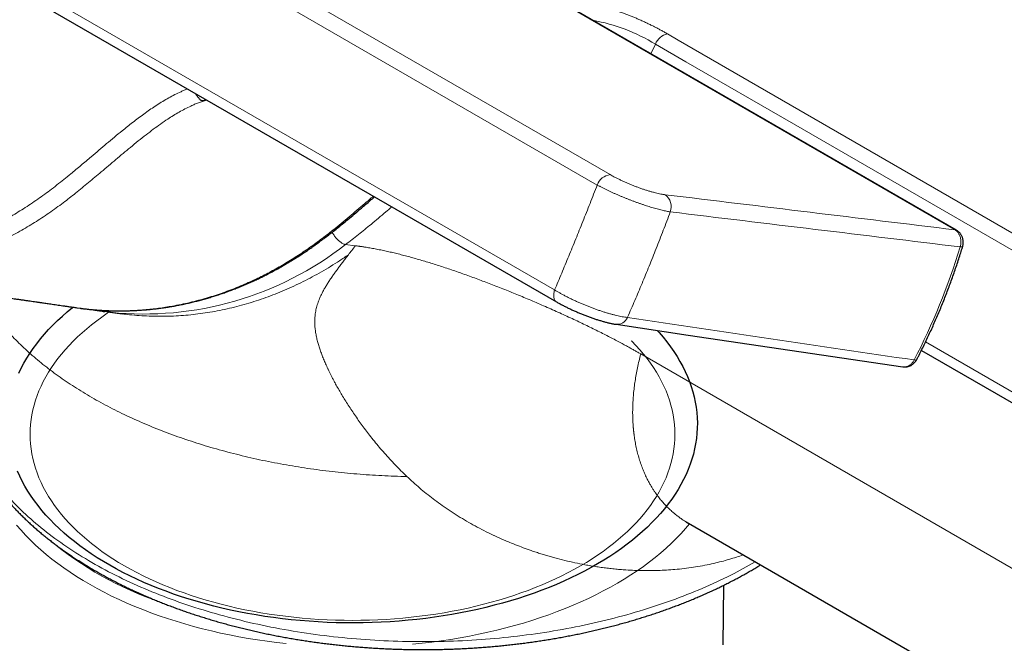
# Model space of a CAD drawing. Header units: millimetres. Extents: x 8 to 735, y 12 to 450.
# Tile 32 of 71: x 594 to 646, y 126 to 159. Entities that reach past the tile are written whole.
import ezdxf

# ---------------------------------------------------------------- set-up
doc = ezdxf.new("R2010")
doc.units = ezdxf.units.MM

msp = doc.modelspace()

# ---------------------------------------------------------------- linework, layer by layer
at = {"color": 252, "linetype": 'Continuous', "lineweight": 0}
for p, q in [((569.877, 183.041), (625.359, 151.012)), ((569.183, 182.487), (624.665, 150.458)), ((566.908, 176.888), (622.39, 144.859)), ((643.754, 148.07), (623.011, 160.045)), ((627.77, 157.976), (627.524, 157.461)), ((611.751, 147.22), (611.237, 147.287)), ((662.833, 120.749), (626.988, 141.441))]:
    msp.add_line(p, q, dxfattribs=at)
at = {"color": 7, "linetype": 'Continuous', "lineweight": 30}
for p, q in [((567.01, 176.251), (622.494, 144.221)), ((643.836, 148.044), (623.092, 160.019)), ((603.825, 154.998), (603.802, 154.992)), ((596.892, 143.909), (597.063, 143.886)), ((598.532, 143.685), (599.304, 143.584)), ((641.968, 141.636), (668.563, 126.283)), ((629.531, 132.407), (678.668, 104.041)), ((631.383, 125.914), (631.417, 129.101))]:
    msp.add_line(p, q, dxfattribs=at)
at = {"color": 252, "linetype": 'Continuous', "lineweight": 0, "flags": 128}
for points in [[(628.411, 158.526), (628.986, 158.194), (642.203, 150.564), (655.42, 142.934), (671.028, 133.924), (674.93, 131.671)], [(627.77, 157.976), (629.392, 157.04), (635.133, 153.726), (666.458, 135.642), (674.289, 131.122)], [(644.035, 147.159), (644.065, 147.156), (644.092, 147.153), (644.115, 147.153), (644.133, 147.154), (644.148, 147.156), (644.158, 147.159), (644.164, 147.164), (644.166, 147.167)], [(622.39, 144.859), (622.373, 144.803), (622.36, 144.748), (622.349, 144.694), (622.342, 144.641), (622.339, 144.59), (622.339, 144.54), (622.342, 144.493), (622.349, 144.448), (622.359, 144.405), (622.373, 144.366), (622.39, 144.33), (622.41, 144.298), (622.433, 144.269), (622.459, 144.245), (622.488, 144.224), (622.494, 144.221)], [(598.611, 143.674), (598.516, 143.611), (598.228, 143.411), (597.949, 143.206), (597.68, 142.998), (597.42, 142.786), (597.169, 142.569), (596.929, 142.349), (596.699, 142.126), (596.479, 141.899), (596.269, 141.669), (596.07, 141.436), (595.881, 141.199), (595.703, 140.96), (595.536, 140.719), (595.38, 140.475), (595.235, 140.229), (595.102, 139.98), (594.98, 139.73), (594.869, 139.478), (594.769, 139.224), (594.681, 138.969), (594.605, 138.713), (594.54, 138.455), (594.487, 138.197), (594.446, 137.938), (594.417, 137.679), (594.399, 137.419), (594.393, 137.159), (594.399, 136.899), (594.417, 136.639), (594.446, 136.379), (594.487, 136.12), (594.54, 135.862), (594.605, 135.605), (594.681, 135.348), (594.769, 135.093), (594.869, 134.84), (594.98, 134.588), (595.102, 134.337), (595.235, 134.089), (595.38, 133.843), (595.536, 133.599), (595.703, 133.357), (595.881, 133.118), (596.07, 132.882), (596.269, 132.649), (596.479, 132.418), (596.699, 132.192), (596.929, 131.968), (597.169, 131.748), (597.42, 131.532), (597.68, 131.319), (597.949, 131.111), (598.228, 130.907), (598.516, 130.707), (598.813, 130.511), (599.119, 130.32), (599.433, 130.134)], [(599.433, 130.134), (599.756, 129.953), (600.087, 129.776), (600.426, 129.605), (600.772, 129.438), (601.126, 129.277), (601.487, 129.122), (601.855, 128.972), (602.229, 128.827), (602.61, 128.688), (602.997, 128.555), (603.391, 128.428), (603.789, 128.307), (604.193, 128.192), (604.602, 128.083), (605.016, 127.981), (605.435, 127.884), (605.857, 127.794), (606.284, 127.711), (606.714, 127.634), (607.148, 127.563), (607.584, 127.499), (608.024, 127.442), (608.466, 127.391), (608.91, 127.347), (609.356, 127.309), (609.803, 127.279), (610.252, 127.255), (610.701, 127.238), (611.151, 127.228), (611.602, 127.224), (612.052, 127.228), (612.502, 127.238), (612.952, 127.255), (613.401, 127.279), (613.848, 127.309), (614.294, 127.347), (614.738, 127.391), (615.18, 127.442), (615.619, 127.499), (616.056, 127.563), (616.489, 127.634), (616.919, 127.711), (617.346, 127.794), (617.769, 127.884), (618.187, 127.981), (618.601, 128.083), (619.01, 128.192), (619.414, 128.307), (619.813, 128.428), (620.206, 128.555), (620.593, 128.688), (620.974, 128.827), (621.349, 128.972), (621.717, 129.122), (622.078, 129.277), (622.431, 129.438), (622.778, 129.605), (623.117, 129.776), (623.447, 129.953), (623.77, 130.134), (624.084, 130.32), (624.39, 130.511), (624.687, 130.707), (624.975, 130.907), (625.254, 131.111), (625.524, 131.319), (625.784, 131.532), (626.034, 131.748), (626.274, 131.968), (626.505, 132.192), (626.725, 132.418), (626.935, 132.649), (627.134, 132.882), (627.323, 133.118), (627.5, 133.357), (627.667, 133.599), (627.823, 133.843), (627.968, 134.089), (628.102, 134.337), (628.224, 134.588), (628.335, 134.84), (628.434, 135.093), (628.522, 135.348), (628.598, 135.605), (628.663, 135.862), (628.716, 136.12), (628.757, 136.379), (628.787, 136.639), (628.804, 136.899), (628.81, 137.159), (628.804, 137.419), (628.787, 137.679), (628.757, 137.938), (628.716, 138.197), (628.663, 138.455), (628.598, 138.713), (628.522, 138.969), (628.434, 139.224), (628.335, 139.478), (628.224, 139.73), (628.102, 139.98), (627.968, 140.229), (627.823, 140.475), (627.667, 140.719), (627.5, 140.96), (627.323, 141.199), (627.134, 141.436), (626.935, 141.669), (626.725, 141.899), (626.505, 142.126), (626.48, 142.151)], [(642.186, 142.081), (663.966, 129.508), (668.745, 126.749)], [(641.582, 141.121), (641.612, 141.118), (641.64, 141.117), (641.663, 141.119), (641.684, 141.123), (641.7, 141.129), (641.712, 141.137), (641.72, 141.148), (641.721, 141.148)], [(608.066, 125.989), (607.555, 126.046), (607.046, 126.111), (606.54, 126.184), (606.038, 126.264), (605.54, 126.352), (605.046, 126.447), (604.556, 126.55), (604.071, 126.66), (603.592, 126.777), (603.117, 126.902), (602.649, 127.034), (602.187, 127.173), (601.731, 127.318), (601.282, 127.471), (600.84, 127.63), (600.406, 127.796), (599.979, 127.969), (599.56, 128.148), (599.149, 128.333), (598.747, 128.524), (598.354, 128.721), (597.969, 128.924), (597.594, 129.133), (597.229, 129.348), (596.874, 129.568), (596.528, 129.793), (596.193, 130.023), (595.869, 130.259), (595.555, 130.499), (595.252, 130.743), (594.961, 130.993), (594.681, 131.246), (594.412, 131.504), (594.156, 131.766), (593.911, 132.031), (593.678, 132.301)], [(629.587, 132.375), (629.377, 132.127), (629.137, 131.86), (628.884, 131.597), (628.62, 131.338), (628.344, 131.083), (628.057, 130.832), (627.758, 130.586), (627.448, 130.344), (627.127, 130.107), (626.796, 129.874), (626.454, 129.647), (626.102, 129.426), (625.741, 129.209), (625.369, 128.998), (624.988, 128.793), (624.598, 128.594), (624.199, 128.4), (623.791, 128.213), (623.375, 128.032), (622.951, 127.857), (622.519, 127.689), (622.08, 127.527), (621.633, 127.372), (621.18, 127.224), (620.72, 127.083), (620.254, 126.948), (619.782, 126.821), (619.304, 126.701), (618.821, 126.588), (618.333, 126.483), (617.84, 126.385), (617.344, 126.294), (616.843, 126.211), (616.338, 126.136), (615.831, 126.068), (615.32, 126.008), (614.807, 125.956)]]:
    msp.add_lwpolyline(points, dxfattribs=at)
at = {"color": 7, "linetype": 'Continuous', "lineweight": 30, "flags": 128}
for points in [[(593.8, 140.417), (593.928, 140.685), (594.069, 140.951), (594.222, 141.215), (594.387, 141.476), (594.563, 141.735), (594.751, 141.991), (594.951, 142.244), (595.162, 142.494), (595.384, 142.741), (595.618, 142.984), (595.862, 143.224), (596.118, 143.46), (596.383, 143.692), (596.66, 143.92), (596.683, 143.939)], [(598.69, 143.665), (598.488, 143.69), (598.387, 143.704)], [(625.672, 143.024), (629.523, 142.454), (640.98, 140.758)], [(627.856, 142.701), (627.963, 142.583), (628.178, 142.334), (628.382, 142.082), (628.575, 141.827), (628.755, 141.569), (628.924, 141.308), (629.081, 141.045), (629.226, 140.78), (629.359, 140.513), (629.48, 140.243), (629.588, 139.972), (629.685, 139.7), (629.769, 139.426), (629.84, 139.151), (629.899, 138.874), (629.945, 138.598), (629.979, 138.32), (630, 138.042), (630.009, 137.764), (630.005, 137.486), (629.988, 137.208), (629.959, 136.93), (629.917, 136.653), (629.862, 136.377), (629.795, 136.101), (629.716, 135.827), (629.624, 135.554), (629.52, 135.282), (629.404, 135.012), (629.275, 134.744), (629.134, 134.478), (628.982, 134.214), (628.817, 133.953), (628.64, 133.694), (628.452, 133.438), (628.253, 133.185), (628.041, 132.934), (627.819, 132.688), (627.586, 132.444), (627.341, 132.205), (627.086, 131.969), (626.82, 131.737), (626.544, 131.509), (626.257, 131.285), (625.961, 131.066), (625.654, 130.851), (625.338, 130.641), (625.013, 130.436), (624.678, 130.236), (624.335, 130.041), (623.982, 129.851), (623.621, 129.667), (623.252, 129.488), (622.875, 129.314), (622.491, 129.147), (622.098, 128.985), (621.699, 128.83), (621.293, 128.68), (620.88, 128.537), (620.46, 128.4), (620.035, 128.269), (619.604, 128.145), (619.167, 128.027), (618.725, 127.916), (618.278, 127.812), (617.827, 127.714), (617.372, 127.624), (616.912, 127.54), (616.449, 127.463), (615.982, 127.394), (615.513, 127.331), (615.041, 127.275), (614.566, 127.227), (614.09, 127.186), (613.611, 127.152), (613.132, 127.125), (612.651, 127.105), (612.17, 127.093), (611.688, 127.088), (611.206, 127.091), (610.724, 127.1), (610.243, 127.117), (609.763, 127.141), (609.284, 127.173), (608.807, 127.211), (608.332, 127.257), (607.859, 127.31), (607.388, 127.37), (606.921, 127.438), (606.456, 127.512), (605.996, 127.593), (605.538, 127.681), (605.086, 127.776), (604.637, 127.878), (604.194, 127.987), (603.755, 128.102), (603.322, 128.224), (602.894, 128.352), (602.473, 128.487), (602.058, 128.628), (601.649, 128.776), (601.247, 128.929), (600.852, 129.089), (600.465, 129.254), (600.085, 129.425), (599.713, 129.602), (599.349, 129.784), (598.994, 129.972), (598.647, 130.166), (598.309, 130.364), (597.98, 130.567), (597.661, 130.776), (597.351, 130.989), (597.051, 131.206), (596.761, 131.428), (596.481, 131.655), (596.211, 131.885), (595.952, 132.12), (595.704, 132.358), (595.467, 132.6), (595.24, 132.846), (595.025, 133.095), (594.821, 133.347), (594.629, 133.602), (594.448, 133.86), (594.279, 134.121), (594.122, 134.384), (593.977, 134.649), (593.844, 134.916), (593.724, 135.185)]]:
    msp.add_lwpolyline(points, dxfattribs=at)
at = {"color": 252, "linetype": 'Continuous', "lineweight": 0}
for centre, radius, start, end in [((622.702, 149.689), 9.714, 58.5528, 79.7809), ((628.606, 157.65), 0.898, 102.5293, 158.6493), ((625.453, 150.182), 0.835, 96.4457, 160.697), ((627.822, 149.3), 0.792, 339.7354, 54.1122), ((643.731, 147.861), 0.21, 60.2438, 83.7501), ((600.482, 161.001), 17.428, 264.099, 308.106), ((625.722, 143.623), 0.601, 265.1898, 337.3819), ((607.352, 145.842), 18.64, 230.2227, 251.121)]:
    msp.add_arc(centre, radius, start, end, dxfattribs=at)
for centre, major_axis, ratio, start_param, end_param in [((391.718, 188.091), (2099.018, -255.078), 0.004442, 4.825873, 4.833292), ((391.445, 187.408), (2099.301, -254.401), 0.004559, 4.826135, 4.833554), ((621.652, 156.355), (3.893, 29.854), 0.793853, 4.283181, 4.504136), ((391.434, 187.41), (2077.014, -309.158), 0.004297, 4.826338, 4.833758)]:
    msp.add_ellipse(centre, major_axis=major_axis, ratio=ratio, start_param=start_param, end_param=end_param, dxfattribs=at)
for points, knots in [([(567.768, 175.813), (567.738, 175.681), (567.664, 175.359), (567.559, 174.841), (567.452, 174.262), (567.368, 173.751), (567.303, 173.31), (567.252, 172.939), (567.207, 172.568), (567.161, 172.154), (567.117, 171.699), (567.077, 171.201), (567.046, 170.702), (567.023, 170.204), (567.008, 169.707), (567.002, 169.251), (567.003, 168.833), (567.008, 168.453), (567.019, 168.074), (567.035, 167.648), (567.061, 167.176), (567.099, 166.657), (567.146, 166.14), (567.197, 165.675), (567.248, 165.261), (567.298, 164.899), (567.352, 164.538), (567.424, 164.098), (567.518, 163.58), (567.639, 162.988), (567.772, 162.399), (567.909, 161.852), (568.047, 161.347), (568.182, 160.881), (568.326, 160.419), (568.48, 159.956), (568.644, 159.493), (568.818, 159.03), (569, 158.572), (569.173, 158.163), (569.332, 157.802), (569.476, 157.488), (569.624, 157.177), (569.81, 156.8), (570.038, 156.361), (570.311, 155.863), (570.596, 155.375), (570.873, 154.926), (571.139, 154.516), (571.394, 154.142), (571.655, 153.775), (571.926, 153.411), (572.206, 153.051), (572.497, 152.695), (572.794, 152.348), (573.093, 152.015), (573.392, 151.696), (573.69, 151.391), (573.995, 151.094), (574.304, 150.806), (574.619, 150.525), (574.938, 150.254), (575.263, 149.99), (575.594, 149.734), (575.932, 149.486), (576.276, 149.246), (576.625, 149.015), (576.983, 148.791), (577.349, 148.575), (577.723, 148.366), (578.102, 148.168), (578.503, 147.972), (578.925, 147.78), (579.34, 147.606), (579.731, 147.455), (580.094, 147.324), (580.461, 147.203), (580.83, 147.091), (581.202, 146.988), (581.561, 146.899), (581.906, 146.821), (582.239, 146.754), (582.572, 146.695), (582.893, 146.645), (583.201, 146.604), (583.496, 146.571), (583.791, 146.543), (584.152, 146.516), (584.581, 146.496), (585.077, 146.488), (585.575, 146.496), (586.042, 146.519), (586.478, 146.553), (586.883, 146.596), (587.288, 146.649), (587.697, 146.713), (588.11, 146.789), (588.527, 146.878), (588.944, 146.978), (589.318, 147.078), (589.652, 147.175), (589.944, 147.266), (590.236, 147.363), (590.591, 147.488), (591.01, 147.646), (591.489, 147.844), (591.966, 148.058), (592.41, 148.272), (592.821, 148.484), (593.199, 148.691), (593.575, 148.908), (593.952, 149.137), (594.329, 149.379), (594.708, 149.634), (595.082, 149.898), (595.455, 150.173), (595.826, 150.459), (596.196, 150.752), (596.626, 151.102), (597.113, 151.509), (597.751, 152.048), (598.343, 152.552), (598.892, 153.013), (599.261, 153.316), (599.586, 153.578), (599.872, 153.802), (600.165, 154.026), (600.466, 154.249), (600.77, 154.465), (601.079, 154.674), (601.393, 154.874), (601.713, 155.063), (602.037, 155.241), (602.313, 155.378), (602.537, 155.479), (602.682, 155.541), (602.771, 155.576), (602.803, 155.588)], [0, 0, 0, 0, 0.006065, 0.014838, 0.023631, 0.032424, 0.037995, 0.043567, 0.049143, 0.05472, 0.062168, 0.069616, 0.077078, 0.084539, 0.091943, 0.09935, 0.105037, 0.110724, 0.116417, 0.12211, 0.129944, 0.137778, 0.145628, 0.153477, 0.159035, 0.164594, 0.170158, 0.175722, 0.185004, 0.194287, 0.203594, 0.212902, 0.22046, 0.228018, 0.23559, 0.243161, 0.250995, 0.258828, 0.266677, 0.274525, 0.280084, 0.285643, 0.291207, 0.29677, 0.306053, 0.315335, 0.324643, 0.33395, 0.341508, 0.349066, 0.356638, 0.364209, 0.372042, 0.379876, 0.387724, 0.395572, 0.402992, 0.410413, 0.417846, 0.425279, 0.432705, 0.440132, 0.447571, 0.45501, 0.46257, 0.47013, 0.477703, 0.485276, 0.493111, 0.500946, 0.508796, 0.516646, 0.525571, 0.534502, 0.54169, 0.548879, 0.556067, 0.563281, 0.570496, 0.57771, 0.584065, 0.590419, 0.596782, 0.603144, 0.608704, 0.614263, 0.619828, 0.625393, 0.634677, 0.643961, 0.653271, 0.66258, 0.67014, 0.677699, 0.685272, 0.692845, 0.700681, 0.708516, 0.716366, 0.724217, 0.729774, 0.735331, 0.740893, 0.746455, 0.755735, 0.765014, 0.774319, 0.783623, 0.791179, 0.798734, 0.806303, 0.813873, 0.821703, 0.829533, 0.837377, 0.845221, 0.853201, 0.861182, 0.869162, 0.881145, 0.893129, 0.911103, 0.92009, 0.929078, 0.93507, 0.941063, 0.947368, 0.953672, 0.959984, 0.966295, 0.972647, 0.978997, 0.985373, 0.991749, 0.994971, 0.998193, 1, 1, 1, 1]), ([(624.076, 160.137), (624.132, 160.129), (624.244, 160.114), (624.424, 160.083), (624.599, 160.049), (624.768, 160.013), (624.927, 159.975), (625.092, 159.933), (625.264, 159.886), (625.437, 159.836), (625.613, 159.781), (625.79, 159.723), (625.97, 159.661), (626.153, 159.595), (626.337, 159.525), (626.522, 159.451), (626.706, 159.375), (626.896, 159.294), (627.091, 159.207), (627.289, 159.115), (627.483, 159.022), (627.647, 158.94), (627.785, 158.869), (627.884, 158.817), (628.006, 158.752), (628.148, 158.675), (628.295, 158.593), (628.381, 158.543), (628.411, 158.526)], [0, 0, 0, 0, 0.05121, 0.102456, 0.153649, 0.192725, 0.231919, 0.271125, 0.310267, 0.349298, 0.386383, 0.423512, 0.46059, 0.497886, 0.535336, 0.572846, 0.610314, 0.647625, 0.689943, 0.732368, 0.774818, 0.817172, 0.843905, 0.870639, 0.887563, 0.931804, 0.976048, 1, 1, 1, 1]), ([(583.391, 145.867), (583.47, 145.857), (583.672, 145.829), (583.998, 145.795), (584.369, 145.764), (584.742, 145.742), (585.116, 145.729), (585.521, 145.724), (585.955, 145.731), (586.419, 145.752), (586.884, 145.786), (587.336, 145.833), (587.773, 145.89), (588.197, 145.957), (588.62, 146.035), (589.045, 146.125), (589.471, 146.228), (589.88, 146.337), (590.267, 146.451), (590.634, 146.567), (591.001, 146.693), (591.365, 146.827), (591.729, 146.97), (592.119, 147.133), (592.536, 147.318), (592.977, 147.53), (593.416, 147.754), (593.838, 147.984), (594.244, 148.218), (594.634, 148.455), (595.02, 148.703), (595.405, 148.962), (595.789, 149.233), (596.153, 149.502), (596.497, 149.765), (596.83, 150.028), (597.168, 150.301), (597.627, 150.679), (598.227, 151.185), (598.842, 151.708), (599.36, 152.145), (599.758, 152.477), (600.167, 152.811), (600.572, 153.132), (600.967, 153.433), (601.352, 153.712), (601.711, 153.958), (602.044, 154.17), (602.349, 154.352), (602.659, 154.522), (602.935, 154.659), (603.177, 154.767), (603.383, 154.851), (603.59, 154.927), (603.731, 154.97), (603.801, 154.992)], [0, 0, 0, 0, 0.010989, 0.028195, 0.045399, 0.062659, 0.079921, 0.097181, 0.118523, 0.139865, 0.161254, 0.182643, 0.202141, 0.221638, 0.241172, 0.260706, 0.280587, 0.300478, 0.317669, 0.334862, 0.352053, 0.369299, 0.386547, 0.403794, 0.425118, 0.446442, 0.467814, 0.489186, 0.508666, 0.528147, 0.547663, 0.567179, 0.587039, 0.606907, 0.624098, 0.641293, 0.659723, 0.678153, 0.715022, 0.756817, 0.777716, 0.798614, 0.820752, 0.842894, 0.862635, 0.882377, 0.902115, 0.917048, 0.931988, 0.946924, 0.961852, 0.971369, 0.980887, 0.990444, 1, 1, 1, 1]), ([(628.286, 149.942), (628.261, 149.945), (628.211, 149.952), (628.115, 149.967), (627.997, 149.989), (627.854, 150.021), (627.704, 150.058), (627.546, 150.1), (627.382, 150.149), (627.214, 150.202), (627.041, 150.26), (626.87, 150.321), (626.7, 150.385), (626.532, 150.451), (626.365, 150.519), (626.198, 150.591), (626.031, 150.666), (625.866, 150.745), (625.706, 150.824), (625.57, 150.895), (625.455, 150.957), (625.391, 150.994), (625.359, 151.012)], [0, 0, 0, 0, 0.03469, 0.069381, 0.123117, 0.177042, 0.230966, 0.2847, 0.338447, 0.392386, 0.446324, 0.50007, 0.55146, 0.603018, 0.654577, 0.705967, 0.760412, 0.815056, 0.869701, 0.924148, 0.962074, 1, 1, 1, 1]), ([(622.39, 144.859), (622.453, 145.007), (622.578, 145.303), (622.766, 145.752), (622.954, 146.205), (623.143, 146.662), (623.332, 147.123), (623.52, 147.585), (623.708, 148.048), (623.897, 148.518), (624.088, 148.995), (624.281, 149.481), (624.473, 149.968), (624.601, 150.295), (624.665, 150.458)], [0, 0, 0, 0, 0.0823178, 0.1646356, 0.2471212, 0.3296069, 0.4124117, 0.4952598, 0.5772189, 0.6592199, 0.7443219, 0.8294239, 0.9147119, 1, 1, 1, 1]), ([(628.565, 149.025), (628.532, 149.031), (628.466, 149.042), (628.358, 149.063), (628.245, 149.088), (628.125, 149.115), (627.999, 149.147), (627.867, 149.182), (627.728, 149.22), (627.588, 149.261), (627.444, 149.305), (627.299, 149.35), (627.15, 149.399), (626.998, 149.451), (626.842, 149.506), (626.688, 149.561), (626.537, 149.617), (626.39, 149.674), (626.242, 149.732), (626.093, 149.792), (625.944, 149.854), (625.794, 149.917), (625.645, 149.982), (625.498, 150.048), (625.351, 150.115), (625.207, 150.183), (625.066, 150.251), (624.928, 150.32), (624.793, 150.389), (624.708, 150.435), (624.665, 150.458)], [0, 0, 0, 0, 0.034585, 0.06927, 0.104628, 0.140012, 0.17537, 0.211739, 0.248137, 0.284505, 0.319901, 0.355324, 0.390721, 0.42714, 0.463589, 0.500008, 0.533893, 0.567803, 0.601688, 0.636469, 0.671275, 0.706056, 0.741881, 0.777734, 0.813558, 0.850441, 0.887353, 0.924236, 0.962052, 1, 1, 1, 1]), ([(597.063, 143.886), (597.13, 143.877), (597.338, 143.847), (597.688, 143.812), (598.112, 143.777), (598.538, 143.755), (598.968, 143.744), (599.401, 143.745), (599.817, 143.757), (600.214, 143.779), (600.591, 143.808), (600.968, 143.846), (601.346, 143.894), (601.724, 143.95), (602.131, 144.02), (602.566, 144.107), (603.031, 144.214), (603.494, 144.334), (603.943, 144.464), (604.376, 144.602), (604.794, 144.746), (605.21, 144.902), (605.626, 145.07), (606.043, 145.249), (606.439, 145.432), (606.813, 145.615), (607.165, 145.796), (607.515, 145.986), (607.863, 146.184), (608.208, 146.39), (608.551, 146.604), (608.892, 146.827), (609.232, 147.058), (609.568, 147.297), (609.902, 147.543), (610.233, 147.796), (610.596, 148.082), (610.991, 148.402), (611.417, 148.756), (611.842, 149.114), (612.276, 149.484), (612.569, 149.734), (612.72, 149.863)], [0, 0, 0, 0, 0.012365, 0.038196, 0.064027, 0.089906, 0.115785, 0.142125, 0.168476, 0.191262, 0.21405, 0.236836, 0.259696, 0.282557, 0.305417, 0.333683, 0.361948, 0.390276, 0.418605, 0.444426, 0.470248, 0.496116, 0.521985, 0.548313, 0.574653, 0.597196, 0.619741, 0.642284, 0.6649, 0.687518, 0.710135, 0.732925, 0.755717, 0.778507, 0.801359, 0.824212, 0.847064, 0.877189, 0.907314, 0.937449, 0.967583, 1, 1, 1, 1]), ([(611.237, 147.287), (611.237, 147.287), (611.351, 147.373), (611.58, 147.546), (611.919, 147.812), (612.257, 148.084), (612.612, 148.375), (612.986, 148.688), (613.356, 149.001), (613.594, 149.205), (613.701, 149.297)], [0, 0, 0, 0, 0.000017, 0.136276, 0.272564, 0.408895, 0.54524, 0.706223, 0.867214, 1, 1, 1, 1]), ([(626.277, 143.392), (626.279, 143.398), (626.347, 143.551), (626.479, 143.853), (626.673, 144.302), (626.865, 144.754), (627.057, 145.211), (627.248, 145.672), (627.438, 146.135), (627.625, 146.6), (627.814, 147.072), (628.002, 147.552), (628.192, 148.041), (628.38, 148.532), (628.503, 148.861), (628.565, 149.025)], [0, 0, 0, 0, 0.0033936, 0.0854259, 0.1674581, 0.2496587, 0.3318592, 0.4143798, 0.4964981, 0.5786164, 0.6603311, 0.745155, 0.8299789, 0.9149894, 1, 1, 1, 1]), ([(611.237, 147.287), (611.217, 147.291), (611.176, 147.298), (611.111, 147.322), (611.042, 147.356), (610.973, 147.4), (610.903, 147.453), (610.834, 147.514), (610.766, 147.581), (610.702, 147.655), (610.643, 147.733), (610.589, 147.815), (610.547, 147.885), (610.526, 147.929), (610.519, 147.944)], [0, 0, 0, 0, 0.086597, 0.173194, 0.25979, 0.346387, 0.432984, 0.519581, 0.606178, 0.692775, 0.779372, 0.865968, 0.952565, 1, 1, 1, 1]), ([(644.035, 147.159), (644.036, 147.164), (644.042, 147.185), (644.057, 147.243), (644.072, 147.335), (644.077, 147.447), (644.068, 147.557), (644.049, 147.655), (644.021, 147.739), (643.99, 147.811), (643.952, 147.878), (643.909, 147.939), (643.86, 147.992), (643.808, 148.037), (643.771, 148.06), (643.754, 148.07)], [0, 0, 0, 0, 0.012554, 0.062804, 0.164637, 0.26647, 0.368304, 0.470138, 0.547072, 0.624252, 0.701186, 0.778119, 0.855297, 0.932229, 1, 1, 1, 1]), ([(611.389, 146.74), (611.448, 146.817), (611.567, 146.973), (611.689, 147.137), (611.751, 147.22)], [0, 0, 0, 0, 0.493437, 1, 1, 1, 1]), ([(626.988, 141.441), (626.963, 141.456), (626.909, 141.487), (626.827, 141.534), (626.743, 141.582), (626.659, 141.629), (626.576, 141.676), (626.491, 141.723), (626.356, 141.798), (626.169, 141.9), (625.912, 142.039), (625.635, 142.186), (625.336, 142.342), (625.024, 142.501), (624.7, 142.664), (624.363, 142.83), (624.021, 142.996), (623.675, 143.162), (623.318, 143.33), (622.949, 143.5), (622.57, 143.672), (622.188, 143.843), (621.802, 144.013), (621.414, 144.181), (621.032, 144.344), (620.655, 144.502), (620.284, 144.655), (619.912, 144.806), (619.539, 144.954), (619.173, 145.098), (618.813, 145.236), (618.461, 145.37), (618.109, 145.5), (617.758, 145.628), (617.409, 145.752), (617.062, 145.873), (616.717, 145.99), (616.375, 146.103), (616.037, 146.212), (615.704, 146.316), (615.375, 146.415), (615.052, 146.51), (614.735, 146.599), (614.424, 146.682), (614.121, 146.761), (613.825, 146.834), (613.537, 146.901), (613.246, 146.964), (612.954, 147.023), (612.662, 147.078), (612.411, 147.122), (612.199, 147.156), (612.062, 147.177), (611.967, 147.19), (611.911, 147.198), (611.855, 147.206), (611.801, 147.213), (611.767, 147.218), (611.751, 147.22)], [0, 0, 0, 0, 0.005917, 0.012416, 0.018873, 0.025101, 0.031329, 0.037627, 0.043908, 0.06115, 0.078403, 0.098937, 0.11947, 0.140004, 0.162003, 0.184003, 0.206004, 0.228005, 0.250005, 0.273338, 0.29667, 0.320004, 0.343337, 0.36667, 0.390003, 0.412004, 0.434005, 0.456005, 0.478003, 0.500003, 0.520838, 0.541674, 0.562507, 0.583339, 0.604168, 0.625, 0.645835, 0.666672, 0.687506, 0.708338, 0.729167, 0.749999, 0.770834, 0.791669, 0.812502, 0.833335, 0.854167, 0.875001, 0.898333, 0.921667, 0.945002, 0.960404, 0.975768, 0.980564, 0.985533, 0.990663, 0.995612, 1, 1, 1, 1]), ([(611.389, 146.74), (611.231, 146.633), (610.916, 146.418), (610.435, 146.116), (609.95, 145.828), (609.459, 145.555), (608.967, 145.3), (608.473, 145.063), (607.978, 144.842), (607.479, 144.637), (606.974, 144.447), (606.463, 144.272), (605.946, 144.113), (605.427, 143.971), (604.906, 143.846), (604.386, 143.738), (603.868, 143.648), (603.353, 143.575), (602.837, 143.518), (602.317, 143.478), (601.795, 143.455), (601.269, 143.449), (600.745, 143.46), (600.222, 143.489), (599.742, 143.53), (599.436, 143.569), (599.304, 143.585)], [0, 0, 0, 0, 0.042334, 0.084667, 0.127001, 0.169334, 0.211668, 0.253245, 0.294823, 0.3364, 0.377978, 0.420311, 0.462645, 0.504979, 0.547312, 0.589646, 0.631223, 0.672801, 0.714378, 0.755956, 0.798289, 0.840623, 0.882957, 0.92529, 0.967624, 1, 1, 1, 1]), ([(614.508, 134.901), (614.402, 135.004), (614.19, 135.209), (613.884, 135.521), (613.589, 135.835), (613.305, 136.15), (613.032, 136.466), (612.768, 136.785), (612.52, 137.097), (612.287, 137.4), (612.069, 137.695), (611.86, 137.988), (611.659, 138.279), (611.468, 138.567), (611.287, 138.849), (611.117, 139.123), (610.958, 139.388), (610.809, 139.648), (610.685, 139.872), (610.583, 140.062), (610.502, 140.218), (610.425, 140.369), (610.353, 140.515), (610.265, 140.699), (610.165, 140.919), (610.057, 141.172), (609.96, 141.417), (609.874, 141.656), (609.799, 141.887), (609.733, 142.119), (609.677, 142.353), (609.633, 142.587), (609.604, 142.814), (609.588, 143.034), (609.587, 143.247), (609.599, 143.433), (609.617, 143.592), (609.64, 143.728), (609.668, 143.863), (609.703, 143.998), (609.744, 144.132), (609.791, 144.266), (609.849, 144.412), (609.919, 144.569), (610.002, 144.738), (610.096, 144.91), (610.198, 145.086), (610.31, 145.265), (610.43, 145.447), (610.554, 145.628), (610.682, 145.807), (610.811, 145.983), (610.946, 146.163), (611.086, 146.347), (611.234, 146.538), (611.336, 146.672), (611.389, 146.74)], [0, 0, 0, 0, 0.02115, 0.042118, 0.062934, 0.083629, 0.104236, 0.124789, 0.145576, 0.164638, 0.183654, 0.202699, 0.221765, 0.240802, 0.259846, 0.278149, 0.296348, 0.31448, 0.332616, 0.34409, 0.355627, 0.36676, 0.377734, 0.388631, 0.408928, 0.429238, 0.449609, 0.469921, 0.490285, 0.510744, 0.533524, 0.556353, 0.579214, 0.602, 0.624863, 0.6476, 0.662853, 0.678135, 0.693456, 0.70883, 0.724266, 0.739776, 0.755371, 0.774639, 0.793999, 0.813468, 0.833062, 0.852796, 0.872688, 0.892257, 0.910152, 0.928152, 0.945847, 0.963351, 0.981399, 1, 1, 1, 1]), ([(597.688, 139.12), (597.531, 139.212), (597.217, 139.396), (596.763, 139.681), (596.322, 139.972), (595.894, 140.27), (595.481, 140.575), (595.081, 140.886), (594.696, 141.203), (594.326, 141.526), (593.972, 141.855), (593.632, 142.189), (593.309, 142.528), (593.001, 142.872), (592.709, 143.22), (592.434, 143.573), (592.174, 143.931), (591.934, 144.292), (591.779, 144.535), (591.709, 144.659), (591.708, 144.66)], [0, 0, 0, 0, 0.058797, 0.117593, 0.17639, 0.235186, 0.293983, 0.35278, 0.411576, 0.470373, 0.529169, 0.587966, 0.646763, 0.705559, 0.764356, 0.823153, 0.881949, 0.940746, 0.999542, 1, 1, 1, 1]), ([(626.277, 143.392), (626.253, 143.394), (626.187, 143.402), (626.072, 143.419), (625.93, 143.445), (625.78, 143.476), (625.624, 143.512), (625.461, 143.553), (625.292, 143.6), (625.118, 143.652), (624.94, 143.708), (624.759, 143.769), (624.578, 143.832), (624.398, 143.898), (624.219, 143.967), (624.041, 144.039), (623.863, 144.113), (623.684, 144.19), (623.503, 144.272), (623.323, 144.356), (623.147, 144.442), (622.975, 144.53), (622.814, 144.615), (622.664, 144.698), (622.523, 144.779), (622.435, 144.832), (622.39, 144.859)], [0, 0, 0, 0, 0.024745, 0.067734, 0.110868, 0.154051, 0.197184, 0.240172, 0.283222, 0.326418, 0.369664, 0.41286, 0.455909, 0.497117, 0.538453, 0.579834, 0.62117, 0.662378, 0.705822, 0.749415, 0.793061, 0.836655, 0.880099, 0.920053, 0.960046, 1, 1, 1, 1]), ([(626.988, 141.441), (626.956, 141.318), (626.892, 141.071), (626.811, 140.708), (626.741, 140.35), (626.683, 139.997), (626.635, 139.647), (626.598, 139.3), (626.572, 138.956), (626.557, 138.615), (626.553, 138.275), (626.56, 137.976), (626.573, 137.718), (626.585, 137.556), (626.595, 137.45), (626.599, 137.402), (626.604, 137.353), (626.609, 137.304), (626.615, 137.256), (626.621, 137.207), (626.638, 137.069), (626.671, 136.843), (626.728, 136.532), (626.798, 136.224), (626.88, 135.919), (626.974, 135.619), (627.078, 135.336), (627.189, 135.07), (627.305, 134.819), (627.418, 134.603), (627.523, 134.417), (627.614, 134.268), (627.679, 134.166), (627.717, 134.11), (627.729, 134.092), (627.741, 134.075), (627.753, 134.058), (627.765, 134.04), (627.821, 133.958), (627.927, 133.814), (628.09, 133.611), (628.265, 133.413), (628.453, 133.221), (628.635, 133.052), (628.809, 132.904), (628.972, 132.776), (629.16, 132.639), (629.308, 132.542), (629.409, 132.479), (629.441, 132.46), (629.474, 132.44), (629.504, 132.423), (629.523, 132.412), (629.531, 132.407)], [0, 0, 0, 0, 0.030454, 0.060579, 0.090378, 0.120029, 0.149975, 0.180134, 0.209787, 0.240209, 0.270859, 0.301738, 0.322244, 0.342852, 0.347492, 0.352137, 0.356787, 0.361442, 0.366103, 0.370769, 0.375439, 0.406054, 0.437108, 0.4686, 0.500531, 0.532904, 0.565718, 0.59496, 0.624545, 0.654474, 0.674415, 0.694507, 0.712312, 0.714652, 0.716994, 0.719338, 0.721685, 0.724033, 0.726383, 0.754996, 0.784272, 0.814214, 0.844819, 0.87609, 0.899445, 0.923157, 0.947228, 0.979548, 0.983827, 0.988117, 0.992417, 0.996728, 1, 1, 1, 1]), ([(640.98, 140.76), (640.997, 140.758), (641.043, 140.75), (641.12, 140.756), (641.202, 140.776), (641.274, 140.806), (641.336, 140.841), (641.396, 140.885), (641.452, 140.937), (641.503, 140.996), (641.547, 141.057), (641.571, 141.101), (641.582, 141.121)], [0, 0, 0, 0, 0.0746372, 0.2040567, 0.3334762, 0.4307221, 0.5282781, 0.625524, 0.7227682, 0.8203224, 0.9175666, 1, 1, 1, 1]), ([(633.093, 130.351), (632.667, 130.111), (631.77, 129.606), (630.272, 128.918), (628.64, 128.273), (626.922, 127.706), (625.133, 127.219), (623.282, 126.815), (621.382, 126.497), (619.444, 126.267), (617.481, 126.125), (615.504, 126.074), (613.527, 126.112), (611.561, 126.241), (609.619, 126.459), (607.713, 126.766), (605.855, 127.158), (604.056, 127.633), (602.328, 128.189), (600.681, 128.823), (599.126, 129.529), (597.673, 130.304), (596.331, 131.143), (595.107, 132.04), (594.01, 132.991), (593.047, 133.989), (592.223, 135.027), (591.544, 136.1), (591.013, 137.2), (590.638, 138.321), (590.409, 139.43), (590.387, 140.164), (590.376, 140.518)], [0, 0, 0, 0, 0.0302062, 0.0637282, 0.0972502, 0.1307723, 0.1642943, 0.1978163, 0.2313384, 0.2648604, 0.2983824, 0.3319045, 0.3654265, 0.3989485, 0.4324706, 0.4659926, 0.4995146, 0.5330367, 0.5665587, 0.6000807, 0.6336028, 0.6671248, 0.7006468, 0.7341689, 0.7676909, 0.8012129, 0.834735, 0.868257, 0.901779, 0.9353011, 0.9688231, 1, 1, 1, 1]), ([(632.452, 130.721), (632.331, 130.679), (632.082, 130.592), (631.695, 130.475), (631.295, 130.364), (630.865, 130.26), (630.407, 130.163), (629.918, 130.076), (629.424, 130.005), (628.943, 129.951), (628.477, 129.913), (628.025, 129.889), (627.571, 129.877), (627.115, 129.877), (626.656, 129.889), (626.245, 129.911), (625.884, 129.938), (625.572, 129.967), (625.26, 130.001), (624.947, 130.04), (624.634, 130.085), (624.321, 130.136), (623.933, 130.204), (623.472, 130.297), (622.939, 130.419), (622.501, 130.533), (622.157, 130.629), (621.908, 130.703), (621.658, 130.78), (621.404, 130.861), (621.089, 130.967), (620.719, 131.099), (620.301, 131.258), (619.938, 131.405), (619.629, 131.537), (619.434, 131.624), (619.304, 131.683), (619.237, 131.714), (619.171, 131.745), (619.105, 131.776), (619.04, 131.807), (618.836, 131.905), (618.498, 132.074), (618.032, 132.324), (617.578, 132.585), (617.136, 132.855), (616.707, 133.135), (616.299, 133.419), (615.911, 133.705), (615.542, 133.993), (615.186, 134.288), (614.84, 134.59), (614.618, 134.798), (614.508, 134.901)], [0, 0, 0, 0, 0.022326, 0.046241, 0.07008, 0.093846, 0.121769, 0.149603, 0.177356, 0.205033, 0.229667, 0.254251, 0.278791, 0.303291, 0.327755, 0.35219, 0.368632, 0.385064, 0.401488, 0.417905, 0.434316, 0.450724, 0.467129, 0.495101, 0.523002, 0.550839, 0.563944, 0.577036, 0.590118, 0.603381, 0.617222, 0.639921, 0.662165, 0.683956, 0.698094, 0.712038, 0.715659, 0.719266, 0.722861, 0.726442, 0.73001, 0.733565, 0.759875, 0.78585, 0.811504, 0.836849, 0.861896, 0.88666, 0.90976, 0.932633, 0.955288, 0.97774, 1, 1, 1, 1])]:
    msp.add_open_spline(points, degree=3, knots=knots, dxfattribs=at)
at = {"color": 7, "linetype": 'Continuous', "lineweight": 30}
for points, knots in [([(603.801, 154.992), (603.775, 154.984), (603.737, 154.973), (603.682, 154.961), (603.645, 154.955), (603.609, 154.952), (603.563, 154.956), (603.509, 154.975), (603.465, 155.018), (603.418, 155.073), (603.375, 155.128), (603.315, 155.202), (603.26, 155.275), (603.222, 155.336), (603.213, 155.351)], [0, 0, 0, 0, 0.104764, 0.148113, 0.187556, 0.225588, 0.26509, 0.358045, 0.47827, 0.592795, 0.687267, 0.764988, 0.943769, 1, 1, 1, 1]), ([(597.065, 143.884), (597.128, 143.875), (597.276, 143.856), (597.508, 143.83), (597.764, 143.805), (598.02, 143.784), (598.277, 143.768), (598.534, 143.755), (598.792, 143.747), (599.051, 143.743), (599.31, 143.743), (599.569, 143.747), (599.828, 143.755), (600.086, 143.767), (600.345, 143.784), (600.604, 143.804), (600.863, 143.829), (601.121, 143.858), (601.38, 143.891), (601.637, 143.927), (601.894, 143.968), (602.15, 144.013), (602.407, 144.063), (602.663, 144.116), (602.92, 144.173), (603.175, 144.235), (603.431, 144.3), (603.686, 144.37), (603.941, 144.444), (604.196, 144.522), (604.45, 144.604), (604.704, 144.69), (604.957, 144.78), (605.209, 144.874), (605.461, 144.971), (605.711, 145.073), (605.96, 145.179), (606.209, 145.289), (606.456, 145.402), (606.702, 145.519), (606.946, 145.64), (607.188, 145.764), (607.429, 145.892), (607.669, 146.024), (607.908, 146.159), (608.145, 146.299), (608.382, 146.442), (608.618, 146.589), (608.853, 146.74), (609.085, 146.894), (609.315, 147.051), (609.546, 147.214), (609.783, 147.385), (610.025, 147.564), (610.274, 147.753), (610.531, 147.952), (610.796, 148.163), (611.072, 148.386), (611.374, 148.635), (611.712, 148.917), (612.109, 149.254), (612.47, 149.562), (612.703, 149.761), (612.782, 149.827)], [0, 0, 0, 0, 0.011425, 0.02688, 0.042344, 0.057821, 0.073315, 0.088829, 0.104368, 0.119936, 0.135538, 0.151087, 0.166557, 0.182065, 0.197599, 0.213147, 0.228698, 0.244236, 0.25975, 0.275228, 0.29066, 0.306113, 0.321607, 0.337101, 0.352599, 0.368104, 0.38362, 0.399152, 0.414702, 0.430276, 0.445877, 0.461499, 0.477108, 0.492709, 0.508305, 0.523898, 0.539492, 0.555089, 0.570692, 0.586302, 0.60176, 0.617214, 0.632674, 0.648143, 0.663626, 0.679126, 0.694648, 0.710195, 0.725771, 0.741395, 0.756565, 0.772228, 0.788329, 0.804921, 0.822065, 0.83984, 0.858342, 0.877697, 0.898031, 0.922452, 0.949753, 0.983176, 1, 1, 1, 1]), ([(644.165, 147.167), (644.167, 147.173), (644.175, 147.196), (644.184, 147.238), (644.194, 147.294), (644.199, 147.35), (644.201, 147.407), (644.198, 147.464), (644.191, 147.521), (644.179, 147.577), (644.164, 147.633), (644.145, 147.686), (644.121, 147.738), (644.094, 147.789), (644.063, 147.837), (644.029, 147.881), (643.991, 147.923), (643.951, 147.962), (643.907, 147.997), (643.868, 148.025), (643.844, 148.039), (643.835, 148.043)], [0, 0, 0, 0, 0.017337, 0.072815, 0.128032, 0.183696, 0.240468, 0.296868, 0.352779, 0.40975, 0.467055, 0.522842, 0.579211, 0.636271, 0.693346, 0.748586, 0.80402, 0.859845, 0.915918, 0.970907, 1, 1, 1, 1]), ([(641.721, 141.148), (641.748, 141.202), (641.828, 141.357), (641.959, 141.615), (642.111, 141.924), (642.26, 142.234), (642.406, 142.546), (642.549, 142.86), (642.69, 143.176), (642.828, 143.494), (642.962, 143.813), (643.094, 144.134), (643.223, 144.457), (643.348, 144.782), (643.471, 145.108), (643.591, 145.436), (643.708, 145.765), (643.822, 146.095), (643.932, 146.427), (644.038, 146.755), (644.115, 147.002), (644.157, 147.137), (644.166, 147.167)], [0, 0, 0, 0, 0.02824, 0.081595, 0.13495, 0.188305, 0.24166, 0.295016, 0.348372, 0.401728, 0.455084, 0.50844, 0.561796, 0.615153, 0.668509, 0.721866, 0.775222, 0.828579, 0.881935, 0.935292, 0.985841, 1, 1, 1, 1]), ([(583.236, 145.888), (583.303, 145.878), (583.466, 145.855), (583.724, 145.817), (584.009, 145.776), (584.289, 145.735), (584.563, 145.695), (584.828, 145.657), (585.081, 145.62), (585.325, 145.585), (585.558, 145.551), (585.781, 145.519), (585.994, 145.488), (586.196, 145.459), (586.388, 145.431), (586.57, 145.405), (586.73, 145.381), (586.87, 145.361), (586.992, 145.343), (587.107, 145.327), (587.215, 145.311), (587.318, 145.296), (587.61, 145.254), (588.093, 145.184), (588.611, 145.109), (588.977, 145.056), (589.19, 145.025), (589.406, 144.993), (589.629, 144.961), (589.87, 144.926), (590.131, 144.888), (590.413, 144.847), (590.705, 144.805), (590.985, 144.764), (591.252, 144.726), (591.501, 144.69), (591.751, 144.653), (592.032, 144.613), (592.341, 144.568), (592.675, 144.519), (593, 144.472), (593.314, 144.427), (593.589, 144.387), (593.824, 144.353), (594.022, 144.324), (594.212, 144.297), (594.388, 144.271), (594.549, 144.248), (594.669, 144.23), (594.757, 144.218), (594.819, 144.209), (594.886, 144.199), (594.968, 144.187), (595.065, 144.173), (595.179, 144.156), (595.303, 144.138), (595.437, 144.119), (595.582, 144.098), (595.736, 144.076), (595.896, 144.053), (596.06, 144.029), (596.228, 144.004), (596.405, 143.979), (596.59, 143.952), (596.753, 143.928), (596.855, 143.913), (596.892, 143.908)], [0, 0, 0, 0, 0.014676, 0.035961, 0.056559, 0.077398, 0.097483, 0.116812, 0.135385, 0.153203, 0.170265, 0.186572, 0.202123, 0.216919, 0.230959, 0.244244, 0.256774, 0.266088, 0.274936, 0.283318, 0.291233, 0.298682, 0.305858, 0.354989, 0.404503, 0.420144, 0.435823, 0.45169, 0.468105, 0.485083, 0.505015, 0.52567, 0.547049, 0.569152, 0.587027, 0.605347, 0.623681, 0.641677, 0.666802, 0.691239, 0.714989, 0.738051, 0.760421, 0.775511, 0.790027, 0.80397, 0.81734, 0.828631, 0.839478, 0.843642, 0.848121, 0.85304, 0.858397, 0.866009, 0.874361, 0.883453, 0.893285, 0.903857, 0.915169, 0.927221, 0.938918, 0.951238, 0.964179, 0.977742, 0.991927, 1, 1, 1, 1]), ([(622.494, 144.221), (622.519, 144.207), (622.57, 144.177), (622.65, 144.133), (622.733, 144.088), (622.817, 144.044), (622.903, 144), (622.989, 143.956), (623.077, 143.913), (623.166, 143.87), (623.257, 143.827), (623.348, 143.785), (623.44, 143.744), (623.533, 143.703), (623.627, 143.662), (623.721, 143.623), (623.816, 143.584), (623.91, 143.546), (624.005, 143.508), (624.1, 143.472), (624.194, 143.436), (624.288, 143.402), (624.382, 143.369), (624.475, 143.336), (624.567, 143.305), (624.659, 143.275), (624.749, 143.247), (624.84, 143.219), (624.929, 143.193), (625.017, 143.168), (625.104, 143.144), (625.191, 143.122), (625.276, 143.101), (625.361, 143.082), (625.444, 143.064), (625.527, 143.048), (625.603, 143.034), (625.651, 143.027), (625.672, 143.024)], [0, 0, 0, 0, 0.027055, 0.055535, 0.083805, 0.111905, 0.139797, 0.167306, 0.194833, 0.222301, 0.249722, 0.277105, 0.304457, 0.331785, 0.359093, 0.386386, 0.413668, 0.440945, 0.468221, 0.495505, 0.522804, 0.550118, 0.577324, 0.604587, 0.631939, 0.659395, 0.686972, 0.714691, 0.74257, 0.770634, 0.798912, 0.827437, 0.856255, 0.885421, 0.915008, 0.945112, 0.975861, 1, 1, 1, 1]), ([(597.746, 143.807), (597.76, 143.805), (597.859, 143.786), (598.043, 143.756), (598.241, 143.724), (598.356, 143.709), (598.385, 143.705)], [0, 0, 0, 0, 0.0660193, 0.4650212, 0.8640099, 1, 1, 1, 1]), ([(640.98, 140.759), (640.996, 140.756), (641.03, 140.752), (641.082, 140.75), (641.135, 140.752), (641.188, 140.758), (641.24, 140.768), (641.291, 140.783), (641.341, 140.8), (641.39, 140.822), (641.436, 140.847), (641.481, 140.875), (641.525, 140.907), (641.565, 140.942), (641.603, 140.98), (641.638, 141.021), (641.671, 141.065), (641.699, 141.107), (641.714, 141.136), (641.72, 141.149)], [0, 0, 0, 0, 0.0543389, 0.1149094, 0.1740186, 0.2332093, 0.2928053, 0.3528016, 0.4126413, 0.4711575, 0.5301857, 0.5899048, 0.6503179, 0.7106059, 0.7697697, 0.8299005, 0.8910421, 0.952835, 1, 1, 1, 1]), ([(590.371, 140.542), (590.371, 140.52), (590.37, 140.435), (590.373, 140.284), (590.38, 140.091), (590.391, 139.898), (590.407, 139.705), (590.426, 139.513), (590.45, 139.32), (590.478, 139.128), (590.51, 138.936), (590.546, 138.744), (590.586, 138.552), (590.63, 138.361), (590.679, 138.17), (590.731, 137.979), (590.788, 137.789), (590.849, 137.599), (590.914, 137.409), (590.983, 137.22), (591.056, 137.032), (591.133, 136.844), (591.214, 136.657), (591.3, 136.47), (591.389, 136.284), (591.483, 136.099), (591.581, 135.914), (591.682, 135.73), (591.788, 135.547), (591.898, 135.365), (592.011, 135.183), (592.129, 135.003), (592.251, 134.823), (592.376, 134.645), (592.506, 134.467), (592.639, 134.29), (592.776, 134.115), (592.918, 133.94), (593.062, 133.767), (593.211, 133.595), (593.364, 133.424), (593.52, 133.254), (593.68, 133.086), (593.844, 132.919), (594.011, 132.753), (594.182, 132.588), (594.356, 132.425), (594.534, 132.264), (594.716, 132.104), (594.901, 131.945), (595.089, 131.788), (595.281, 131.632), (595.476, 131.478), (595.674, 131.326), (595.876, 131.175), (596.081, 131.026), (596.29, 130.878), (596.501, 130.732), (596.716, 130.588), (596.933, 130.446), (597.154, 130.305), (597.378, 130.166), (597.604, 130.029), (597.834, 129.894), (598.066, 129.76), (598.302, 129.629), (598.54, 129.499), (598.781, 129.371), (599.025, 129.245), (599.271, 129.121), (599.52, 128.999), (599.772, 128.879), (600.026, 128.761), (600.282, 128.645), (600.541, 128.531), (600.803, 128.419), (601.067, 128.309), (601.333, 128.201), (601.602, 128.095), (601.872, 127.991), (602.145, 127.89), (602.421, 127.79), (602.698, 127.693), (602.977, 127.597), (603.258, 127.504), (603.542, 127.413), (603.827, 127.325), (604.114, 127.238), (604.403, 127.154), (604.694, 127.072), (604.986, 126.992), (605.28, 126.914), (605.576, 126.839), (605.873, 126.766), (606.172, 126.695), (606.473, 126.626), (606.774, 126.56), (607.078, 126.496), (607.382, 126.434), (607.688, 126.375), (607.995, 126.318), (608.303, 126.264), (608.613, 126.211), (608.923, 126.161), (609.235, 126.114), (609.548, 126.069), (609.861, 126.026), (610.175, 125.985), (610.491, 125.947), (610.807, 125.912), (611.124, 125.878), (611.441, 125.847), (611.759, 125.819), (612.078, 125.793), (612.397, 125.769), (612.717, 125.748), (613.037, 125.729), (613.357, 125.713), (613.678, 125.699), (613.999, 125.687), (614.321, 125.678), (614.642, 125.671), (614.964, 125.667), (615.285, 125.665), (615.607, 125.666), (615.929, 125.669), (616.25, 125.674), (616.572, 125.682), (616.893, 125.693), (617.214, 125.705), (617.535, 125.721), (617.855, 125.738), (618.175, 125.758), (618.494, 125.781), (618.813, 125.806), (619.132, 125.833), (619.449, 125.863), (619.767, 125.895), (620.083, 125.929), (620.399, 125.966), (620.713, 126.005), (621.027, 126.047), (621.34, 126.091), (621.652, 126.137), (621.964, 126.186), (622.274, 126.237), (622.582, 126.291), (622.89, 126.346), (623.197, 126.405), (623.502, 126.465), (623.806, 126.528), (624.108, 126.593), (624.409, 126.66), (624.709, 126.73), (625.007, 126.802), (625.303, 126.876), (625.598, 126.953), (625.892, 127.031), (626.183, 127.112), (626.473, 127.196), (626.761, 127.281), (627.047, 127.369), (627.331, 127.458), (627.614, 127.551), (627.894, 127.645), (628.172, 127.741), (628.448, 127.839), (628.723, 127.94), (628.994, 128.043), (629.264, 128.148), (629.532, 128.255), (629.797, 128.363), (630.059, 128.475), (630.32, 128.588), (630.578, 128.703), (630.833, 128.82), (631.086, 128.939), (631.336, 129.06), (631.584, 129.183), (631.829, 129.308), (632.071, 129.435), (632.311, 129.564), (632.548, 129.694), (632.782, 129.827), (633.013, 129.961), (633.213, 130.08), (633.335, 130.155), (633.381, 130.184)], [0, 0, 0, 0, 0.001754, 0.00701, 0.012266, 0.017522, 0.022779, 0.028038, 0.033298, 0.038562, 0.043828, 0.049099, 0.054373, 0.059652, 0.064935, 0.070224, 0.075518, 0.080819, 0.086125, 0.091438, 0.096757, 0.102083, 0.107416, 0.112755, 0.118102, 0.123455, 0.128816, 0.134183, 0.139557, 0.144938, 0.150325, 0.155719, 0.161119, 0.166525, 0.171936, 0.177353, 0.182776, 0.188203, 0.193635, 0.199072, 0.204513, 0.209958, 0.215407, 0.220859, 0.226314, 0.231772, 0.237233, 0.242697, 0.248162, 0.25363, 0.2591, 0.264571, 0.270043, 0.275517, 0.280992, 0.286467, 0.291944, 0.297421, 0.302898, 0.308376, 0.313854, 0.319332, 0.32481, 0.330288, 0.335766, 0.341243, 0.346721, 0.352198, 0.357674, 0.36315, 0.368625, 0.3741, 0.379574, 0.385048, 0.390521, 0.395993, 0.401465, 0.406935, 0.412406, 0.417875, 0.423344, 0.428812, 0.434279, 0.439745, 0.445211, 0.450676, 0.456141, 0.461604, 0.467067, 0.472529, 0.477991, 0.483452, 0.488912, 0.494372, 0.499831, 0.505289, 0.510747, 0.516204, 0.521661, 0.527117, 0.532573, 0.538028, 0.543483, 0.548937, 0.554391, 0.559844, 0.565297, 0.57075, 0.576202, 0.581654, 0.587106, 0.592557, 0.598008, 0.603459, 0.60891, 0.61436, 0.61981, 0.62526, 0.63071, 0.63616, 0.64161, 0.647059, 0.652509, 0.657958, 0.663408, 0.668858, 0.674307, 0.679757, 0.685207, 0.690656, 0.696106, 0.701556, 0.707006, 0.712457, 0.717907, 0.723358, 0.728809, 0.734261, 0.739712, 0.745164, 0.750616, 0.756069, 0.761522, 0.766975, 0.772429, 0.777883, 0.783338, 0.788793, 0.794249, 0.799705, 0.805162, 0.810619, 0.816077, 0.821535, 0.826994, 0.832454, 0.837914, 0.843375, 0.848837, 0.854299, 0.859762, 0.865226, 0.870691, 0.876156, 0.881622, 0.887089, 0.892556, 0.898024, 0.903493, 0.908963, 0.914434, 0.919905, 0.925377, 0.93085, 0.936324, 0.941798, 0.947273, 0.952749, 0.958225, 0.963702, 0.96918, 0.974658, 0.980137, 0.985616, 0.991095, 0.996575, 1, 1, 1, 1]), ([(629.417, 132.468), (629.417, 132.468), (629.416, 132.468), (629.417, 132.468), (629.418, 132.467), (629.421, 132.466), (629.423, 132.465), (629.428, 132.463), (629.432, 132.461), (629.439, 132.457), (629.447, 132.453), (629.457, 132.448), (629.473, 132.439), (629.49, 132.43), (629.506, 132.421), (629.513, 132.417), (629.517, 132.415), (629.523, 132.411), (629.53, 132.408), (629.533, 132.406)], [0, 0, 0, 0, 0.011052, 0.067264, 0.135138, 0.199438, 0.256557, 0.31058, 0.366922, 0.447406, 0.526409, 0.603118, 0.689676, 0.868522, 0.912587, 0.953577, 0.966142, 0.981368, 1, 1, 1, 1]), ([(629.531, 132.407), (629.534, 132.405), (629.539, 132.403), (629.543, 132.4), (629.546, 132.399)], [0, 0, 0, 0, 0.559089, 1, 1, 1, 1])]:
    msp.add_open_spline(points, degree=3, knots=knots, dxfattribs=at)
at = {"color": 252, "linetype": 'Continuous', "lineweight": 0}
msp.add_open_spline([(614.508, 134.901), (614.285, 134.907), (613.838, 134.918), (613.169, 134.947), (612.502, 134.986), (611.837, 135.036), (611.174, 135.095), (610.515, 135.165), (609.858, 135.246), (609.206, 135.336), (608.558, 135.436), (607.916, 135.547), (607.278, 135.667), (606.647, 135.797), (606.021, 135.937), (605.403, 136.087), (604.791, 136.246), (604.187, 136.414), (603.591, 136.592), (603.004, 136.779), (602.425, 136.975), (601.856, 137.179), (601.297, 137.393), (600.748, 137.615), (600.209, 137.846), (599.681, 138.084), (599.164, 138.331), (598.659, 138.586), (598.166, 138.848), (597.847, 139.029), (597.688, 139.12)], degree=3, dxfattribs=at)

doc.saveas('drawing.dxf')
